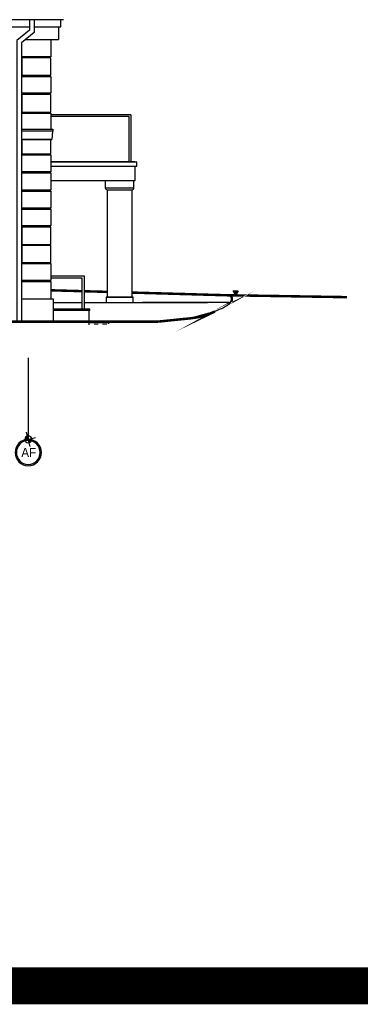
# Model space of a CAD drawing. Header units: inches. Extents: x -281236 to -70395, y 38777 to 102341.
# Tile 238 of 244: x -81573 to -80747, y 46338 to 48724. Entities that reach past the tile are written whole.
import ezdxf
from ezdxf.enums import TextEntityAlignment as Align

# ---------------------------------------------------------------- set-up
doc = ezdxf.new("R2010")
doc.units = ezdxf.units.IN
doc.header["$MEASUREMENT"] = 0
doc.linetypes.add('CENTER', pattern=[2, 1.25, -0.25, 0.25, -0.25])
doc.linetypes.add('DASHED2', pattern=[0.375, 0.25, -0.125])
doc.layers.get('0').update_dxf_attribs({"color": 101})
doc.layers.add('Fas--widok-3', color=251, linetype='Continuous', lineweight=0)
for name, color, linetype in [('Fas--widok-cienka', 9, 'Continuous'), ('Fas--widok-glowna', 7, 'Continuous'), ('Fas-balustrada-widok', 64, 'Continuous'), ('Ins-kan', 54, 'Continuous'), ('opis-drogowy', 7, 'Continuous'), ('Os-osie glowne', 8, 'CENTER'), ('Os-osie-opis', 8, 'Continuous'), ('Pzt-uksztaltowanie terenu', 7, 'Continuous'), ('Sc-cegla pelna-hatch', 8, 'Continuous'), ('W-idok', 9, 'Continuous')]:
    doc.layers.add(name, color=color, linetype=linetype)
doc.styles.add('dwg_opis duży', font='ARIAL.TTF', dxfattribs={"width": 0.9})

# ---------------------------------------------------------------- blocks, each defined once
blk = doc.blocks.new('_opis_osi_liczbowy')
blk.add_hatch(color=256).paths.add_polyline_path([(32.00000000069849, 32.00000000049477), (32.00000000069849, 28.80000000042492, -1), (32.00000000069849, -28.80000000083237), (32.00000000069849, -32.00000000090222, 1)])
at = {"layer": 'Defpoints'}
h = blk.add_hatch(color=256, dxfattribs=at)
h.paths.add_polyline_path([(-2.153374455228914, -8.036502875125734, 0.4142135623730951), (8.036502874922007, -2.153374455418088), (0, -2.037268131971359e-10)])
h.paths.add_polyline_path([(-8.036502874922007, 2.153374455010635), (0, -2.037268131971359e-10), (2.153374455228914, 8.03650287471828, 0.4142135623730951)])
for radius in [32.00000000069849, 28.80000000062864]:
    blk.add_circle((32.00000000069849, -2.037268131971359e-10), radius)
for p, q in [((17.30939080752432, -4.638037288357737), (-17.30939080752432, 4.638037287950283)), ((4.63803728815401, 17.3093908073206), (-4.63803728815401, -17.30939080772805))]:
    blk.add_line(p, q, dxfattribs=at)
blk.add_circle((0, -2.037268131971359e-10), 8.320000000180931, dxfattribs=at)
at = {"style": 'dwg_opis duży', "width": 0.9}
blk.add_attdef('AXNAMEH', text='', height=22.40000000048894, rotation=90, dxfattribs=at).set_placement((32.00000000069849, -2.037268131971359e-10), align=Align.MIDDLE_CENTER)

msp = doc.modelspace()

# ---------------------------------------------------------------- hatches: boundary and pattern name
at = {"layer": 'opis-drogowy'}
msp.add_hatch(color=7, dxfattribs=at).paths.add_polyline_path([(-81043.65718771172, 48067.05698453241), (-81049.65718771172, 48056.664679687), (-81055.65718407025, 48067.05698453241)])

# ---------------------------------------------------------------- linework, layer by layer
at = {"layer": 'Fas--widok-3', "linetype": 'Continuous', "const_width": 6}
msp.add_lwpolyline([(-81062.0070617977, 48056.44771535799), (-80779.55327661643, 48051.92845479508)], dxfattribs=at)
at = {"layer": 'Fas--widok-cienka'}
for p, q in [((-81478.5673314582, 48707.2300347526), (-81478.5673314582, 48676.23003475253)), ((-81559.56652381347, 48676.23003475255), (-81478.5673314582, 48676.23003475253)), ((-81568.76733261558, 48459.33654564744), (-81492.73887505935, 48459.33654564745)), ((-81492.73887505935, 48453.98410333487), (-81568.76733261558, 48453.98410333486)), ((-81493.73887505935, 48453.98410333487), (-81495.23887505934, 48433.98410333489)), ((-81492.73887505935, 48459.33654564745), (-81492.73887505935, 48453.98410333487)), ((-81568.76733261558, 48433.98410333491), (-81495.23887505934, 48433.98410333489)), ((-81288.75689475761, 48369.7333966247), (-81288.75689475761, 48379.7333966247)), ((-81568.7673326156, 48047.55148046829), (-81491.98806755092, 48047.55148046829)), ((-81491.98806755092, 48047.55148046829), (-81491.98806755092, 47992.66467968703)), ((-81297.83993855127, 48051.66515696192), (-81363.51761127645, 48051.66515696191)), ((-81363.51761127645, 48051.66515696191), (-81363.51761127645, 48038.66467968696)), ((-81297.83993855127, 48038.66467968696), (-81297.83993855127, 48051.66515696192)), ((-81402.56733236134, 48023.19903815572), (-81491.98806755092, 48023.19903815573)), ((-81402.56733236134, 48023.19903815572), (-81491.98806755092, 48023.19903815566)), ((-81402.56733236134, 48019.19903815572), (-81491.98806755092, 48019.19903815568)), ((-81404.56733236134, 47992.66467968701), (-81404.56733236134, 48019.19903815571)), ((-81402.56733236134, 48019.19903815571), (-81402.56733236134, 48023.19903815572))]:
    msp.add_line(p, q, dxfattribs=at)
for points in [[(-81537.94987868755, 48707.23003475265), (-81473.06733145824, 48707.2300347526), (-81473.06733145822, 48724.4783574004)], [(-83150.46755870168, 48707.23003475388), (-81548.94987868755, 48707.23003475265)], [(-81497.56733236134, 48676.23003475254), (-81497.56733236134, 48634.22598836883), (-81567.56731050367, 48634.22598836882), (-81567.56731050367, 48669.72482884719)], [(-81567.56731050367, 48589.65333181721), (-81497.56733236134, 48589.65333181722), (-81497.56733236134, 48632.15333181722), (-81567.56731050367, 48632.15333181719), (-81567.56731050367, 48589.65333181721)], [(-81564.56731050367, 48634.22598836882), (-81564.56731050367, 48632.15333181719)], [(-81500.56733236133, 48634.22598836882), (-81500.56733236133, 48632.15333181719)], [(-81497.56733236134, 48586.65333181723), (-81497.56733236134, 48546.65333181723), (-81567.56731050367, 48546.65333181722), (-81567.56731050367, 48586.65333181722), (-81497.56733236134, 48586.65333181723)], [(-81564.56731050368, 48589.65333181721), (-81564.56731050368, 48586.65333181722)], [(-81500.56733236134, 48589.65333181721), (-81500.56733236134, 48586.65333181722)], [(-81564.56731050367, 48546.65333181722), (-81564.56731050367, 48543.1533318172)], [(-81500.56733236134, 48546.65333181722), (-81500.56733236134, 48543.1533318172)], [(-81567.56731050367, 48500.65333181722), (-81497.56733236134, 48500.65333181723), (-81497.56733236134, 48543.15333181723), (-81567.56731050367, 48543.1533318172), (-81567.56731050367, 48500.65333181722)], [(-81567.56731050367, 48459.33654564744), (-81567.56731050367, 48497.65333181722), (-81497.56733236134, 48497.65333181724)], [(-81564.56731050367, 48500.65333181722), (-81564.56731050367, 48497.65333181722)], [(-81500.56733236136, 48500.65333181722), (-81500.56733236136, 48497.65333181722)], [(-81497.56733236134, 48497.65333181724), (-81497.56733236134, 48459.33654564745)], [(-81497.56733236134, 48399.45915778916), (-81497.56733236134, 48433.98410333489), (-81567.56731050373, 48433.98410333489), (-81567.5673105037, 48399.45915778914), (-81497.56733236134, 48399.45915778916)], [(-81497.56733236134, 48396.95915778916), (-81497.56733236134, 48355.95915778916), (-81567.5673105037, 48355.95915778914), (-81567.5673105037, 48396.95915778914), (-81497.56733236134, 48396.95915778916)], [(-81564.5673105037, 48399.45915778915), (-81564.5673105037, 48396.95915778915)], [(-81500.56733236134, 48399.45915778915), (-81500.56733236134, 48396.95915778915)], [(-81293.75768911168, 48379.7333966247), (-81497.56733236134, 48379.7333966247)], [(-81564.5673105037, 48355.95915778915), (-81564.5673105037, 48352.95915778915)], [(-81500.56733236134, 48355.95915778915), (-81500.56733236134, 48352.95915778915)], [(-81497.56733236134, 48369.7333966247), (-81288.75689475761, 48369.7333966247)], [(-81293.75768911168, 48369.7333966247), (-81293.75768911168, 48333.73339662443), (-81497.56733236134, 48333.73339662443)], [(-81497.56733236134, 48311.45915778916), (-81567.5673105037, 48311.45915778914), (-81567.5673105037, 48352.95915778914), (-81497.56733236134, 48352.95915778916), (-81497.56733236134, 48311.45915778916)], [(-81365.51761127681, 48333.73339662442), (-81365.51761127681, 48317.31829475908)], [(-81295.83993855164, 48317.31829475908), (-81295.83993855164, 48333.73339662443)], [(-81497.56733236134, 48308.95915778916), (-81497.56733236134, 48267.95915778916), (-81567.56731050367, 48267.95915778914), (-81567.5673105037, 48308.95915778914), (-81497.56733236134, 48308.95915778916)], [(-81564.5673105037, 48311.45915778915), (-81564.5673105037, 48308.95915778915)], [(-81500.56733236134, 48311.45915778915), (-81500.56733236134, 48308.95915778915)], [(-81365.51761127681, 48317.31829475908), (-81295.83993855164, 48317.31829475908)], [(-81360.62255383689, 48312.42323731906), (-81360.62255383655, 48051.66515696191)], [(-81360.62255383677, 48312.42323731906), (-81300.83374865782, 48312.4232373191)], [(-81300.83374865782, 48312.4232373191), (-81300.8337486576, 48051.66515696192)], [(-81497.56733236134, 48264.95915778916), (-81497.56733236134, 48224.95915778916), (-81567.56731050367, 48224.95915778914), (-81567.56731050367, 48264.95915778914), (-81497.56733236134, 48264.95915778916)], [(-81564.56731050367, 48267.95915778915), (-81564.56731050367, 48264.95915778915)], [(-81500.56733236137, 48267.95915778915), (-81500.56733236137, 48264.95915778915)], [(-81567.56731050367, 48179.45915778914), (-81497.56733236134, 48179.45915778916), (-81497.56733236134, 48221.95915778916), (-81567.56731050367, 48221.95915778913), (-81567.56731050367, 48179.45915778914)], [(-81564.56731050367, 48224.95915778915), (-81564.56731050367, 48221.95915778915)], [(-81500.56733236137, 48224.95915778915), (-81500.56733236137, 48221.95915778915)], [(-81497.56733236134, 48135.95915778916), (-81497.56733236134, 48176.95915778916), (-81567.56731050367, 48176.95915778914), (-81567.56731050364, 48135.95915778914), (-81497.56733236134, 48135.95915778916)], [(-81564.56731050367, 48179.45915778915), (-81564.56731050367, 48176.95915778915)], [(-81500.56733236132, 48179.45915778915), (-81500.56733236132, 48176.95915778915)], [(-81497.56733236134, 48133.45915778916), (-81497.56733236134, 48092.45915778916), (-81567.56731050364, 48092.45915778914), (-81567.56731050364, 48133.45915778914), (-81497.56733236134, 48133.45915778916)], [(-81564.56731050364, 48135.95915778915), (-81564.56731050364, 48133.45915778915)], [(-81500.56733236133, 48135.95915778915), (-81500.56733236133, 48133.45915778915)], [(-81564.56731050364, 48092.45915778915), (-81564.56731050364, 48089.95915778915)], [(-81500.56733236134, 48092.45915778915), (-81500.56733236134, 48089.95915778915)], [(-81567.56731050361, 48047.55148046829), (-81567.56731050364, 48089.95915778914), (-81497.56733236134, 48089.95915778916), (-81497.56733236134, 48047.55148046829)], [(-81363.07317750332, 48051.66515696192), (-81298.28437232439, 48051.66515696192)]]:
    msp.add_lwpolyline(points, dxfattribs=at)
for centre, radius, start, end in [((-81360.62255383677, 48317.3182947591), 4.895057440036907, 180, 270), ((-81300.83374865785, 48317.3182947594), 4.895057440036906, 270, 8.337633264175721e-10)]:
    msp.add_arc(centre, radius, start, end, dxfattribs=at)
at = {"layer": 'Fas--widok-glowna'}
for p, q in [((-81491.98806755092, 48038.66467968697), (-81421.06724845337, 48038.66467968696)), ((-81416.06724845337, 48038.66467968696), (-81117.92767005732, 48038.66467968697))]:
    msp.add_line(p, q, dxfattribs=at)
msp.add_lwpolyline([(-81061.08309484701, 48038.66467968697), (-81275.55415068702, 48038.66467968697)], dxfattribs=at)
at = {"layer": 'Fas-balustrada-widok'}
for p, q in [((-81303.75768911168, 48493.73339662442), (-81303.75768911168, 48379.7333966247)), ((-81416.06724845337, 48103.14518321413), (-81497.56733236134, 48103.14518321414)), ((-81421.06724845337, 48098.14518321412), (-81497.56733236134, 48098.14518321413)), ((-81421.06724845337, 48023.19903815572), (-81421.06724845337, 48098.14518321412)), ((-81416.06724845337, 48023.19903815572), (-81416.06724845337, 48103.14518321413)), ((-81421.06724845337, 48023.19903815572), (-81416.06724845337, 48023.19903815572))]:
    msp.add_line(p, q, dxfattribs=at)
for points in [[(-81303.75768911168, 48493.73339662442), (-81497.56733236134, 48493.73339662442)], [(-81307.75768911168, 48379.7333966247), (-81307.75768911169, 48489.73339662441), (-81497.56733236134, 48489.73339662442)]]:
    msp.add_lwpolyline(points, dxfattribs=at)
at = {"layer": 'Ins-kan'}
for points in [[(-81467.05949521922, 48724.4783574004), (-85048.49550819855, 48724.4783574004)], [(-81548.94987868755, 48724.4783574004), (-81548.94987868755, 48699.03925440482), (-81579.76733261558, 48673.98248298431), (-81579.76733261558, 47992.66467968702)], [(-81537.94987868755, 48724.4783574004), (-81537.94987868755, 48693.80589734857), (-81568.76733261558, 48668.74912592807), (-81568.7673326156, 47992.66467968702)]]:
    msp.add_lwpolyline(points, dxfattribs=at)
at = {"layer": 'opis-drogowy', "color": 7}
msp.add_lwpolyline([(-81043.65718771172, 48067.05698453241), (-81049.65718771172, 48056.664679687), (-81055.65718407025, 48067.05698453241), (-81043.65718771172, 48067.05698453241)], dxfattribs=at)
at = {"layer": 'Os-osie glowne'}
msp.add_line((-81552.06605098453, 47905.22800019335), (-81552.06605098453, 47707.34206617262), dxfattribs=at)
at = {"layer": 'Pzt-uksztaltowanie terenu'}
for p, q in [((-81158.17782843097, 48000.67970623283), (-81237.35886361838, 47992.66467968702)), ((-81099.81321338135, 48017.19504642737), (-81158.17782843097, 48000.67970623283)), ((-81657.28177200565, 47992.66467968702), (-81237.35886361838, 47992.66467968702))]:
    msp.add_line(p, q, dxfattribs=at)
at = {"layer": 'Pzt-uksztaltowanie terenu', "const_width": 6}
for points in [[(-81497.56733236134, 48068.57997380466), (-81421.06724845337, 48066.41997143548)], [(-81416.06724845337, 48066.2787949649), (-81360.62255383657, 48064.71329770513)], [(-81300.83374865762, 48063.02514320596), (-81062.00042252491, 48056.2816139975)], [(-81099.67966554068, 48017.25945717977), (-81099.81321338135, 48017.19504642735), (-81099.81321338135, 48017.19504642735), (-81061.08309484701, 48038.66467968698)], [(-85453.42489940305, 47985.66467968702), (-85174.28319760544, 47985.66467968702), (-84546.93980464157, 47985.66467968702), (-82744.90302402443, 47990.60747695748), (-81994.8914858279, 47992.66467968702), (-81605.0568901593, 47992.66467968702), (-81237.35886361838, 47992.66467968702)]]:
    msp.add_lwpolyline(points, dxfattribs=at)
for points in [[(-81062.00042252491, 48056.2816139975, -0.3369148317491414), (-81061.083094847, 48038.66467968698)], [(-81237.35886361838, 47992.66467968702), (-81158.17782843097, 48000.67970623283, 0.0876628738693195), (-81099.81321338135, 48017.19504642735, -0.0006232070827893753), (-81099.67966554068, 48017.25945717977, -0.0006232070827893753)]]:
    msp.add_lwpolyline(points, format="xyb", dxfattribs=at)
at = {"layer": 'Pzt-uksztaltowanie terenu'}
msp.add_open_spline([(-81061.08309484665, 48038.6646796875), (-81071.14563769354, 48028.83353030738), (-81085.47942553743, 48023.01428836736), (-81099.81321338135, 48017.19504642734)], degree=3, dxfattribs=at)
at = {"layer": 'Sc-cegla pelna-hatch', "color": 3, "const_width": 90}
msp.add_lwpolyline([(-109488.0231313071, 50676.2590123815), (-70440.14038692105, 50676.2590123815), (-70440.14038692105, 46382.83830605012), (-109488.0231313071, 46382.83830605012)], close=True, dxfattribs=at)
at = {"layer": 'Sc-cegla pelna-hatch', "linetype": 'DASHED2', "ltscale": 0.3}
msp.add_lwpolyline([(-81406.56733236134, 47987.66467968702), (-81356.56733236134, 47987.66467968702), (-81356.56733236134, 47992.66467968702), (-81406.56733236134, 47992.66467968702)], close=True, dxfattribs=at)
at = {"layer": 'W-idok'}
msp.add_lwpolyline([(-81497.56733236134, 48379.7333966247), (-81288.75689475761, 48379.7333966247)], dxfattribs=at)

# ---------------------------------------------------------------- block references
at = {"layer": 'Os-osie-opis'}
ref = msp.add_blockref('_opis_osi_liczbowy', (-81552.06605098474, 47707.34206617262), dxfattribs=dict(at, xscale=-1, rotation=90))
ref.add_attrib('AXNAMEH', 'AF', dxfattribs={"layer": '0', "height": 22.40000000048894, "style": 'dwg_opis duży', "width": 0.9}).set_placement((-81550.9246594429, 47675.3573458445), align=Align.MIDDLE_CENTER)

doc.saveas('drawing.dxf')
